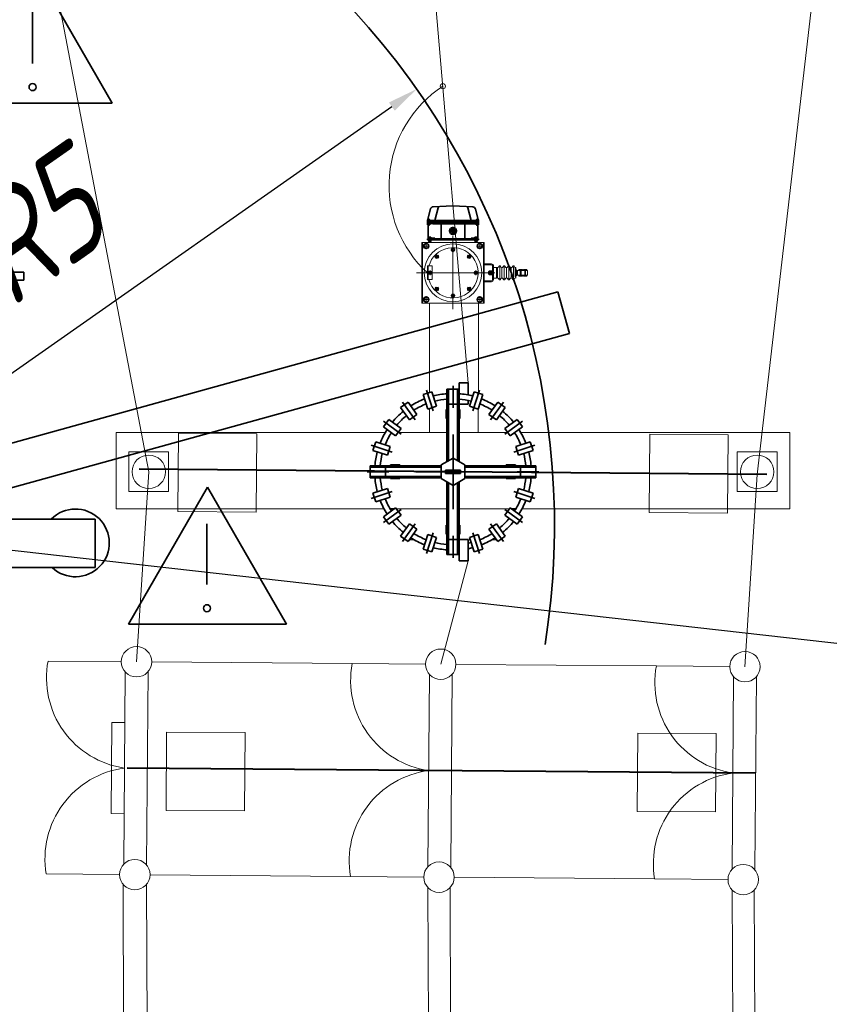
# Model space of a CAD drawing. Header units: millimetres. Extents: x 0 to 420, y 0 to 297.
# Tile 7 of 12: x 104 to 131, y 198 to 230. Entities that reach past the tile are written whole.
import ezdxf

# ---------------------------------------------------------------- set-up
doc = ezdxf.new("R2010")
doc.units = ezdxf.units.MM
for name, pattern in [('K5LT32772', [0]), ('K5LT32774', [0]), ('K5LT_BASIC', [0]), ('K5LT_THIN', [0])]:
    doc.linetypes.add(name, pattern=pattern)
doc.layers.add('ошиновка', color=2, linetype='Continuous', true_color=0xffff00)
doc.layers.add('Топосъемка', color=7, linetype='Continuous', true_color=0x7f7f7f)
doc.styles.add('KDIMTEXTSTYLE', font='GOST_AU.SHX', dxfattribs={"width": 0.96, "oblique": 15, "height": 5})
doc.dimstyles.new('KDIMSTYLE (0.01)', dxfattribs={"dimtxt": 5, "dimasz": 1, "dimexe": 2, "dimexo": 0, "dimgap": 1, "dimtad": 1, "dimlfac": 200, "dimtxsty": 'KDIMTEXTSTYLE', "dimsah": 1, "dimcen": 0, "dimdle": 1, "dimadec": 0, "dimazin": 0, "dimtfac": 0.667, "dimtmove": 0, "dimatfit": 3, "dimfxl": 0, "dimtvp": 1, "dimtolj": 1, "dimtzin": 0, "dimarcsym": 0})

# ---------------------------------------------------------------- blocks, each defined once
blk = doc.blocks.new('KDIMARROW_01')
blk.add_hatch(color=0).paths.add_polyline_path([(-5, -0.658), (0, 0), (-5, 0.658), (-4.5, 0)])
at = {"color": 0, "linetype": 'K5LT_THIN', "lineweight": 9}
for p, q in [((-4.5, 0), (-5, 0.658)), ((-5, 0.658), (0, 0)), ((0, 0), (-5, -0.658)), ((-5, -0.658), (-4.5, 0)), ((0, 0), (-1, 0))]:
    blk.add_line(p, q, dxfattribs=at)
blk = doc.blocks.new('U12')
at = {"color": 3, "linetype": 'K5LT_BASIC', "lineweight": 35, "true_color": 0x00ff00}
for p, q in [((96.306, 214.058), (121.61, 221.058)), ((121.61, 221.058), (121.989, 219.688)), ((121.989, 219.688), (96.685, 212.688)), ((96.685, 212.688), (96.306, 214.058))]:
    blk.add_line(p, q, dxfattribs=at)
blk = doc.blocks.new('U62')
at = {"color": 4, "linetype": 'K5LT_THIN', "lineweight": 9, "true_color": 0x00ffff}
for p, q in [((107.256, 208.9), (104.846, 208.919)), ((107.386, 208.56), (107.335, 202.238)), ((108.084, 202.215), (108.136, 208.57)), ((106.923, 203.903), (106.948, 206.902)), ((106.948, 206.902), (107.373, 206.899)), ((107.348, 203.899), (106.923, 203.903)), ((107.199, 201.9), (104.789, 201.919))]:
    blk.add_line(p, q, dxfattribs=at)
for centre, radius, start, end in [((107.756, 208.895), 0.5, 0, 180), ((107.795, 208.367), 3, 169.4008, 261.6786), ((107.756, 208.895), 0.5, 180, 0), ((107.746, 202.424), 3, 97.3886, 189.6848), ((107.699, 201.896), 0.5, 0, 180), ((107.699, 201.896), 0.5, 180, 0)]:
    blk.add_arc(centre, radius, start, end, dxfattribs=at)
blk = doc.blocks.new('U63')
at = {"color": 4, "linetype": 'K5LT_THIN', "lineweight": 9, "true_color": 0x00ffff}
for p, q in [((117.256, 208.818), (114.845, 208.838)), ((117.386, 208.478), (117.334, 202.156)), ((118.084, 202.133), (118.136, 208.489)), ((117.199, 201.818), (114.789, 201.838))]:
    blk.add_line(p, q, dxfattribs=at)
for centre, radius, start, end in [((117.756, 208.814), 0.5, 0, 180), ((117.794, 208.286), 3, 169.4008, 261.6786), ((117.756, 208.814), 0.5, 180, 0), ((117.746, 202.343), 3, 97.3886, 189.6848), ((117.699, 201.814), 0.5, 0, 180), ((117.699, 201.814), 0.5, 180, 0)]:
    blk.add_arc(centre, radius, start, end, dxfattribs=at)
blk = doc.blocks.new('U64')
at = {"color": 4, "linetype": 'K5LT_THIN', "lineweight": 9, "true_color": 0x00ffff}
for p, q in [((127.256, 208.737), (124.845, 208.756)), ((127.385, 208.397), (127.334, 202.075)), ((128.084, 202.052), (128.136, 208.407)), ((127.199, 201.737), (124.788, 201.757))]:
    blk.add_line(p, q, dxfattribs=at)
for centre, radius, start, end in [((127.756, 208.733), 0.5, 0, 180), ((127.794, 208.205), 3, 169.4008, 261.6786), ((127.756, 208.733), 0.5, 180, 0), ((127.745, 202.261), 3, 97.3886, 189.6848), ((127.699, 201.733), 0.5, 0, 180), ((127.699, 201.733), 0.5, 180, 0)]:
    blk.add_arc(centre, radius, start, end, dxfattribs=at)
blk = doc.blocks.new('U71')
at = {"color": 3, "linetype": 'K5LT_BASIC', "lineweight": 35, "true_color": 0x00ff00}
for p, q in [((118.159, 217.246), (118.159, 217.964)), ((118.659, 218.065), (118.359, 218.065)), ((118.359, 218.065), (118.359, 217.36)), ((118.659, 217.666), (118.659, 218.065)), ((117.175, 217.68), (117.461, 217.773)), ((117.175, 217.68), (117.33, 217.205)), ((117.507, 217.143), (117.286, 217.826)), ((117.461, 217.773), (117.615, 217.297)), ((117.959, 215.474), (117.959, 217.86)), ((117.959, 217.86), (118.009, 217.86)), ((118.009, 217.86), (118.009, 217.36)), ((118.009, 217.86), (118.309, 217.86)), ((118.009, 217.86), (118.009, 215.503)), ((118.309, 217.86), (118.309, 217.36)), ((118.309, 215.503), (118.309, 217.86)), ((118.309, 217.86), (118.359, 217.86)), ((118.359, 217.86), (118.359, 215.474)), ((118.856, 217.773), (118.702, 217.297)), ((118.81, 217.143), (119.031, 217.826)), ((118.856, 217.773), (119.142, 217.68)), ((119.142, 217.68), (118.987, 217.205)), ((116.438, 217.252), (116.681, 217.428)), ((116.438, 217.252), (116.732, 216.847)), ((116.92, 216.844), (116.498, 217.425)), ((116.681, 217.428), (116.975, 217.024)), ((117.33, 217.205), (117.615, 217.297)), ((118.009, 217.36), (118.309, 217.36)), ((118.359, 217.36), (118.659, 217.36)), ((118.659, 217.36), (118.659, 217.487)), ((118.702, 217.297), (118.987, 217.205)), ((119.636, 217.428), (119.342, 217.024)), ((119.397, 216.844), (119.819, 217.425)), ((119.879, 217.252), (119.585, 216.847)), ((119.636, 217.428), (119.879, 217.252)), ((116.732, 216.847), (116.975, 217.024)), ((117.934, 216.89), (117.934, 217.19)), ((117.934, 217.19), (117.959, 217.19)), ((118.359, 217.19), (118.384, 217.19)), ((118.384, 217.19), (118.384, 216.89)), ((119.342, 217.024), (119.585, 216.847)), ((115.87, 216.617), (116.046, 216.86)), ((115.87, 216.617), (116.274, 216.323)), ((116.454, 216.378), (115.873, 216.8)), ((116.046, 216.86), (116.451, 216.566)), ((117.959, 216.89), (117.934, 216.89)), ((118.384, 216.89), (118.359, 216.89)), ((119.863, 216.378), (120.444, 216.8)), ((120.271, 216.86), (119.866, 216.566)), ((120.447, 216.617), (120.043, 216.323)), ((120.271, 216.86), (120.447, 216.617)), ((116.274, 216.323), (116.451, 216.566)), ((118.159, 216.365), (118.159, 213.915)), ((119.866, 216.566), (120.043, 216.323)), ((116.155, 215.791), (115.472, 216.013)), ((115.525, 215.838), (115.618, 216.123)), ((115.618, 216.123), (116.094, 215.968)), ((116.001, 215.683), (116.094, 215.968)), ((120.162, 215.791), (120.845, 216.013)), ((120.699, 216.123), (120.223, 215.968)), ((120.223, 215.968), (120.316, 215.683)), ((120.699, 216.123), (120.792, 215.838)), ((115.525, 215.838), (116.001, 215.683)), ((120.792, 215.838), (120.316, 215.683)), ((115.439, 215.29), (115.439, 215.34)), ((115.439, 215.34), (117.769, 215.34)), ((115.439, 215.29), (115.939, 215.29)), ((115.439, 214.99), (115.439, 215.29)), ((117.769, 215.29), (115.439, 215.29)), ((115.939, 214.99), (115.939, 215.29)), ((116.109, 215.34), (116.109, 215.365)), ((116.109, 215.365), (116.409, 215.365)), ((116.409, 215.365), (116.409, 215.34)), ((117.769, 215.365), (118.159, 215.59)), ((117.769, 214.915), (117.769, 215.365)), ((118.159, 215.59), (118.548, 215.365)), ((118.548, 215.365), (118.548, 214.915)), ((118.548, 215.34), (120.879, 215.34)), ((120.879, 215.29), (118.548, 215.29)), ((120.209, 215.365), (119.909, 215.365)), ((119.909, 215.365), (119.909, 215.34)), ((120.209, 215.34), (120.209, 215.365)), ((120.379, 214.99), (120.379, 215.29)), ((120.379, 215.29), (120.879, 215.29)), ((120.879, 215.34), (120.879, 215.29)), ((120.879, 215.29), (120.879, 214.99)), ((116.052, 215.14), (115.334, 215.14)), ((115.439, 214.99), (115.939, 214.99)), ((115.439, 214.94), (115.439, 214.99)), ((115.439, 214.99), (117.769, 214.99)), ((116.934, 215.14), (119.384, 215.14)), ((117.909, 215.09), (117.909, 215.19)), ((117.909, 215.19), (118.409, 215.19)), ((118.409, 215.09), (117.909, 215.09)), ((118.409, 215.19), (118.409, 215.09)), ((118.548, 214.99), (120.879, 214.99)), ((120.265, 215.14), (120.983, 215.14)), ((120.554, 214.99), (120.379, 214.99)), ((120.879, 214.99), (120.729, 214.99)), ((120.879, 214.99), (120.879, 214.94)), ((117.769, 214.94), (115.439, 214.94)), ((116.109, 214.915), (116.109, 214.94)), ((116.409, 214.915), (116.109, 214.915)), ((116.409, 214.94), (116.409, 214.915)), ((118.159, 214.69), (117.769, 214.915)), ((117.959, 212.42), (117.959, 214.805)), ((118.009, 214.776), (118.009, 212.42)), ((118.548, 214.915), (118.159, 214.69)), ((118.309, 212.42), (118.309, 214.776)), ((118.359, 214.805), (118.359, 212.42)), ((120.879, 214.94), (118.548, 214.94)), ((119.909, 214.94), (119.909, 214.915)), ((119.909, 214.915), (120.209, 214.915)), ((120.209, 214.915), (120.209, 214.94)), ((116.155, 214.489), (115.472, 214.267)), ((115.525, 214.442), (116.001, 214.596)), ((115.525, 214.442), (115.618, 214.156)), ((115.618, 214.156), (116.094, 214.311)), ((116.001, 214.596), (116.094, 214.311)), ((120.162, 214.489), (120.845, 214.267)), ((120.223, 214.311), (120.316, 214.596)), ((120.699, 214.156), (120.223, 214.311)), ((120.792, 214.442), (120.316, 214.596)), ((120.699, 214.156), (120.792, 214.442)), ((115.87, 213.662), (116.274, 213.956)), ((115.87, 213.662), (116.046, 213.42)), ((116.454, 213.901), (115.873, 213.479)), ((116.046, 213.42), (116.451, 213.713)), ((116.087, 213.928), (116.235, 213.928)), ((116.274, 213.956), (116.451, 213.713)), ((119.863, 213.901), (120.444, 213.479)), ((119.866, 213.713), (120.043, 213.956)), ((120.271, 213.42), (119.866, 213.713)), ((120.447, 213.662), (120.043, 213.956)), ((120.082, 213.928), (120.23, 213.928)), ((120.271, 213.42), (120.447, 213.662)), ((116.438, 213.027), (116.732, 213.432)), ((116.92, 213.435), (116.498, 212.854)), ((116.732, 213.432), (116.975, 213.255)), ((117.934, 213.09), (117.934, 213.39)), ((117.934, 213.39), (117.959, 213.39)), ((118.359, 213.39), (118.384, 213.39)), ((118.384, 213.39), (118.384, 213.09)), ((119.342, 213.255), (119.585, 213.432)), ((119.397, 213.435), (119.819, 212.854)), ((119.879, 213.027), (119.585, 213.432)), ((116.438, 213.027), (116.681, 212.851)), ((116.681, 212.851), (116.975, 213.255)), ((117.175, 212.599), (117.33, 213.075)), ((117.507, 213.136), (117.286, 212.453)), ((117.33, 213.075), (117.615, 212.982)), ((117.959, 213.09), (117.934, 213.09)), ((118.159, 213.033), (118.159, 212.315)), ((118.384, 213.09), (118.359, 213.09)), ((118.702, 212.982), (118.987, 213.075)), ((118.81, 213.136), (119.031, 212.453)), ((119.142, 212.599), (118.987, 213.075)), ((119.636, 212.851), (119.342, 213.255)), ((119.636, 212.851), (119.879, 213.027)), ((117.461, 212.506), (117.615, 212.982)), ((118.009, 212.42), (118.009, 212.92)), ((118.009, 212.92), (118.309, 212.92)), ((118.309, 212.42), (118.309, 212.92)), ((118.359, 212.215), (118.359, 212.92)), ((118.359, 212.92), (118.659, 212.92)), ((118.659, 212.92), (118.659, 212.215)), ((118.856, 212.506), (118.702, 212.982)), ((117.175, 212.599), (117.461, 212.506)), ((118.009, 212.42), (117.959, 212.42)), ((118.009, 212.42), (118.309, 212.42)), ((118.359, 212.42), (118.309, 212.42)), ((118.856, 212.506), (119.142, 212.599)), ((118.659, 212.215), (118.359, 212.215))]:
    blk.add_line(p, q, dxfattribs=at)
for radius, start, end in [(2.575, 111.3395, 122.6605), (2.575, 94.4546, 104.6605), (2.575, 75.3395, 85.5454), (2.575, 57.3395, 68.6605), (2.4, 111.5833, 122.4167), (2.4, 94.7802, 104.4167), (2.4, 75.5833, 85.2198), (2.4, 57.5833, 68.4167), (2.575, 129.3395, 140.6605), (2.4, 129.5833, 140.4167), (2.4, 39.5833, 50.4167), (2.575, 39.3395, 50.6605), (2.575, 147.3395, 158.6605), (2.4, 147.5833, 158.4167), (2.4, 21.5833, 32.4167), (2.575, 21.3395, 32.6605), (2.575, 165.3395, 175.5454), (2.4, 165.5833, 175.2198), (2.4, 4.7802, 14.4167), (2.575, 4.4546, 14.6605), (2.575, 184.4546, 194.6605), (2.4, 184.7802, 194.4167), (2.4, 345.5833, 355.2198), (2.575, 345.3395, 355.5454), (2.575, 201.3395, 212.6605), (2.4, 201.5833, 212.4167), (2.4, 327.5833, 338.4167), (2.575, 327.3395, 338.6605), (2.575, 219.3395, 230.6605), (2.4, 219.5833, 230.4167), (2.4, 309.5833, 320.4167), (2.575, 309.3395, 320.6605), (2.4, 237.5833, 248.4167), (2.4, 291.5833, 302.4167), (2.575, 237.3395, 248.6605), (2.4, 255.5833, 265.2198), (2.4, 282.0247, 284.4167), (2.575, 291.3395, 302.6605), (2.575, 255.3395, 265.5454), (2.575, 281.1965, 284.6605)]:
    blk.add_arc((118.159, 215.14), radius, start, end, dxfattribs=at)
blk = doc.blocks.new('U75')
at = {"color": 3, "linetype": 'K5LT_BASIC', "lineweight": 35, "true_color": 0x00ff00}
for p, q in [((102.789, 221.7), (104.053, 221.7)), ((104.053, 221.439), (102.789, 221.439)), ((104.053, 221.7), (104.053, 221.439)), ((101.476, 213.587), (106.391, 213.587)), ((106.391, 213.587), (106.391, 211.992)), ((106.391, 211.992), (101.476, 211.992))]:
    blk.add_line(p, q, dxfattribs=at)
blk.add_arc((105.745, 212.803), 1.114, 226.7511, 135.2252, dxfattribs=at)
blk = doc.blocks.new('U80')
at = {"color": 3, "linetype": 'K5LT_BASIC', "lineweight": 35, "true_color": 0x00ff00}
for p, q in [((101.756, 227.259), (104.357, 231.766)), ((106.959, 227.259), (104.357, 231.766)), ((104.338, 230.559), (104.338, 228.564)), ((101.756, 227.259), (106.959, 227.259))]:
    blk.add_line(p, q, dxfattribs=at)
for start, end in [(0, 180), (180, 0)]:
    blk.add_arc((104.338, 227.788), 0.116, start, end, dxfattribs=at)
blk = doc.blocks.new('U81')
at = {"color": 3, "linetype": 'K5LT_BASIC', "lineweight": 35, "true_color": 0x00ff00}
for p, q in [((107.487, 210.126), (110.089, 214.633)), ((112.691, 210.126), (110.089, 214.633)), ((110.07, 213.426), (110.07, 211.431)), ((107.487, 210.126), (112.691, 210.126))]:
    blk.add_line(p, q, dxfattribs=at)
for start, end in [(0, 180), (180, 0)]:
    blk.add_arc((110.07, 210.655), 0.116, start, end, dxfattribs=at)
blk = doc.blocks.new('U160')
at = {"layer": 'Топосъемка', "color": 7, "linetype": 'K5LT32772', "lineweight": 18}
for p, q in [((124.624, 216.376), (124.605, 213.8)), ((127.2, 216.358), (124.624, 216.376)), ((127.182, 213.781), (127.2, 216.358)), ((124.605, 213.8), (127.182, 213.781))]:
    blk.add_line(p, q, dxfattribs=at)
blk = doc.blocks.new('U161')
at = {"layer": 'Топосъемка', "color": 7, "linetype": 'K5LT32772', "lineweight": 18}
for p, q in [((109.135, 216.409), (109.116, 213.833)), ((111.711, 216.391), (109.135, 216.409)), ((111.692, 213.814), (111.711, 216.391)), ((109.116, 213.833), (111.692, 213.814))]:
    blk.add_line(p, q, dxfattribs=at)
blk = doc.blocks.new('U163')
at = {"layer": 'Топосъемка', "color": 7, "linetype": 'K5LT32772', "lineweight": 18}
for p, q in [((124.235, 206.551), (124.217, 203.974)), ((126.812, 206.532), (124.235, 206.551)), ((126.793, 203.956), (126.812, 206.532)), ((124.217, 203.974), (126.793, 203.956))]:
    blk.add_line(p, q, dxfattribs=at)
blk = doc.blocks.new('U164')
at = {"layer": 'Топосъемка', "color": 7, "linetype": 'K5LT32772', "lineweight": 18}
for p, q in [((108.746, 206.584), (108.728, 204.008)), ((111.323, 206.565), (108.746, 206.584)), ((111.304, 203.989), (111.323, 206.565)), ((108.728, 204.008), (111.304, 203.989))]:
    blk.add_line(p, q, dxfattribs=at)

msp = doc.modelspace()

# ---------------------------------------------------------------- linework, layer by layer
at = {"color": 3, "linetype": 'K5LT_BASIC', "lineweight": 35, "true_color": 0x00ff00}
for p, q in [((117.315647, 223.398463), (117.41627, 223.780779)), ((118.158148, 223.883463), (117.507009, 223.855148)), ((117.558147, 223.398463), (117.681602, 223.867529)), ((118.158148, 223.883463), (118.809287, 223.855148)), ((118.758149, 223.398463), (118.634694, 223.867529)), ((119.000649, 223.390463), (118.900026, 223.772779)), ((117.358147, 223.406463), (117.315647, 223.406463)), ((117.315647, 223.406463), (117.315647, 223.398463)), ((117.315647, 223.348463), (117.315647, 223.398463)), ((117.315647, 223.398463), (119.000649, 223.398463)), ((117.315647, 223.398463), (117.358147, 223.398463)), ((117.327272, 223.432963), (117.320619, 223.429123)), ((117.320619, 223.429123), (117.320619, 223.406463)), ((117.320619, 223.406463), (117.358147, 223.406463)), ((117.358147, 223.432963), (117.327272, 223.432963)), ((117.339383, 223.429123), (117.339383, 223.406463)), ((117.358147, 223.447963), (117.358147, 223.231463)), ((117.358147, 223.432963), (117.389022, 223.432963)), ((117.395675, 223.406463), (117.358147, 223.406463)), ((117.358147, 223.406463), (117.400647, 223.406463)), ((117.400647, 223.398463), (117.358147, 223.398463)), ((117.376911, 223.429123), (117.376911, 223.406463)), ((117.389022, 223.432963), (117.395675, 223.429123)), ((117.395675, 223.429123), (117.395675, 223.406463)), ((117.400647, 223.406463), (117.400647, 223.398463)), ((118.958149, 223.406463), (118.915649, 223.406463)), ((118.915649, 223.406463), (118.915649, 223.398463)), ((118.915649, 223.398463), (118.958149, 223.398463)), ((118.927274, 223.432963), (118.920621, 223.429123)), ((118.920621, 223.429123), (118.920621, 223.406463)), ((118.920621, 223.406463), (118.958149, 223.406463)), ((118.958149, 223.432963), (118.927274, 223.432963)), ((118.939385, 223.429123), (118.939385, 223.406463)), ((118.958149, 223.447963), (118.958149, 223.231463)), ((118.958149, 223.432963), (118.989024, 223.432963)), ((118.995677, 223.406463), (118.958149, 223.406463)), ((118.958149, 223.406463), (119.000649, 223.406463)), ((119.000649, 223.398463), (118.958149, 223.398463)), ((118.976913, 223.429123), (118.976913, 223.406463)), ((118.989024, 223.432963), (118.995677, 223.429123)), ((118.995677, 223.429123), (118.995677, 223.406463)), ((119.000649, 223.406463), (119.000649, 223.398463)), ((119.000649, 223.390463), (119.000649, 223.340463)), ((117.315647, 223.298463), (117.315647, 223.348463)), ((117.315647, 223.348463), (119.000649, 223.348463)), ((117.358147, 223.298463), (117.315647, 223.298463)), ((117.315647, 223.298463), (117.315647, 223.290463)), ((117.315647, 223.290463), (117.358147, 223.290463)), ((117.328897, 223.290463), (117.320619, 223.285684)), ((117.320619, 223.285684), (117.320619, 223.261243)), ((117.320619, 223.261243), (117.328897, 223.256463)), ((117.358147, 223.290463), (117.328897, 223.290463)), ((117.328897, 223.256463), (117.358147, 223.256463)), ((117.338147, 223.298713), (117.338147, 223.298463)), ((117.338147, 223.256463), (117.338147, 223.253463)), ((117.338147, 223.253463), (117.345147, 223.246463)), ((117.338147, 223.253463), (117.358147, 223.253463)), ((117.339383, 223.285684), (117.339383, 223.261243)), ((117.341522, 223.298713), (117.341522, 223.298463)), ((117.341522, 223.256463), (117.341522, 223.250088)), ((117.343148, 223.248462), (117.343148, 222.835963)), ((117.345147, 223.246463), (117.358147, 223.246463)), ((117.358147, 223.298463), (117.400647, 223.298463)), ((117.400647, 223.290463), (117.358147, 223.290463)), ((117.358147, 223.290463), (117.387397, 223.290463)), ((117.387397, 223.256463), (117.358147, 223.256463)), ((117.378147, 223.253463), (117.358147, 223.253463)), ((117.371147, 223.246463), (117.358147, 223.246463)), ((117.378147, 223.253463), (117.371147, 223.246463)), ((117.374772, 223.298713), (117.374772, 223.298463)), ((117.374772, 223.256463), (117.374772, 223.250088)), ((117.376911, 223.285684), (117.376911, 223.261243)), ((117.493148, 223.298463), (117.378147, 223.298713)), ((117.378147, 223.298713), (117.378147, 223.298463)), ((117.378147, 223.256463), (117.378147, 223.253463)), ((117.387397, 223.290463), (117.395675, 223.285684)), ((117.395675, 223.261243), (117.387397, 223.256463)), ((117.395675, 223.285684), (117.395675, 223.261243)), ((117.400647, 223.298463), (117.400647, 223.290463)), ((118.823148, 223.348463), (117.493148, 223.348463)), ((118.823148, 223.298463), (117.493148, 223.298463)), ((118.788148, 223.298463), (117.528148, 223.298463)), ((117.768148, 222.798463), (117.768148, 223.298463)), ((118.295648, 223.058464), (118.020648, 223.058464)), ((118.158148, 223.095992), (118.125648, 223.077228)), ((118.125648, 223.0397), (118.125648, 223.077228)), ((118.158148, 222.920964), (118.158148, 223.195964)), ((118.190648, 223.077228), (118.158148, 223.095992)), ((118.190648, 223.0397), (118.190648, 223.077228)), ((118.548148, 222.798463), (118.548148, 223.298463)), ((118.788148, 223.298463), (118.928899, 223.298463)), ((118.958149, 223.298463), (118.915649, 223.298463)), ((118.915649, 223.298463), (118.915649, 223.290463)), ((118.915649, 223.290463), (118.958149, 223.290463)), ((118.928899, 223.290463), (118.920621, 223.285684)), ((118.920621, 223.285684), (118.920621, 223.261243)), ((118.920621, 223.261243), (118.928899, 223.256463)), ((118.958149, 223.290463), (118.928899, 223.290463)), ((118.928899, 223.256463), (118.958149, 223.256463)), ((118.938149, 223.298713), (118.938149, 223.298463)), ((118.938149, 223.256463), (118.938149, 223.253463)), ((118.938149, 223.253463), (118.945149, 223.246463)), ((118.938149, 223.253463), (118.958149, 223.253463)), ((118.939385, 223.285684), (118.939385, 223.261243)), ((118.941524, 223.298713), (118.941524, 223.298463)), ((118.941524, 223.256463), (118.941524, 223.250088)), ((118.945149, 223.246463), (118.958149, 223.246463)), ((118.958149, 223.298463), (119.000649, 223.298463)), ((119.000649, 223.290463), (118.958149, 223.290463)), ((118.958149, 223.290463), (118.987399, 223.290463)), ((118.987399, 223.256463), (118.958149, 223.256463)), ((118.978149, 223.253463), (118.958149, 223.253463)), ((118.971149, 223.246463), (118.958149, 223.246463)), ((118.978149, 223.253463), (118.971149, 223.246463)), ((118.973148, 222.835963), (118.973148, 223.248462)), ((118.974774, 223.298713), (118.974774, 223.298463)), ((118.974774, 223.256463), (118.974774, 223.250088)), ((118.976913, 223.285684), (118.976913, 223.261243)), ((118.978149, 223.298713), (118.978149, 223.298463)), ((118.978149, 223.256463), (118.978149, 223.253463)), ((118.987399, 223.290463), (118.995677, 223.285684)), ((118.995677, 223.261243), (118.987399, 223.256463)), ((118.995677, 223.285684), (118.995677, 223.261243)), ((119.000649, 223.340463), (119.000649, 223.290463)), ((119.000649, 223.298463), (119.000649, 223.290463)), ((118.998148, 222.798463), (117.318148, 222.798463)), ((117.318148, 222.798463), (117.318148, 222.768713)), ((117.318148, 222.768713), (118.998148, 222.768713)), ((117.558147, 222.823463), (117.353147, 222.823463)), ((117.353147, 222.823463), (117.353147, 222.798463)), ((117.353147, 222.798463), (117.558147, 222.798463)), ((117.398148, 222.831463), (117.355648, 222.831463)), ((117.355648, 222.831463), (117.355648, 222.823463)), ((117.355648, 222.823463), (117.398148, 222.823463)), ((117.398148, 222.768463), (117.355648, 222.768463)), ((117.355648, 222.768463), (117.355648, 222.760463)), ((117.355648, 222.760463), (117.398148, 222.760463)), ((117.367273, 222.857963), (117.36062, 222.854123)), ((117.36062, 222.854123), (117.36062, 222.831463)), ((117.36062, 222.831463), (117.398148, 222.831463)), ((117.368898, 222.750463), (117.36062, 222.745684)), ((117.36062, 222.745684), (117.36062, 222.721243)), ((117.36062, 222.721243), (117.368898, 222.716463)), ((117.398148, 222.857963), (117.367273, 222.857963)), ((117.398148, 222.760463), (117.367648, 222.760463)), ((117.367648, 222.760463), (117.367648, 222.750463)), ((117.367648, 222.750463), (117.398148, 222.750463)), ((117.398148, 222.750463), (117.368898, 222.750463)), ((117.378148, 222.768713), (117.378148, 222.768463)), ((117.379384, 222.854123), (117.379384, 222.831463)), ((117.379384, 222.745684), (117.379384, 222.721243)), ((117.381523, 222.768713), (117.381523, 222.768463)), ((117.396243, 222.760463), (117.392604, 222.750463)), ((117.398148, 222.872963), (117.398148, 222.676463)), ((117.398148, 222.765536), (117.398148, 222.866289)), ((117.398148, 222.857963), (117.429023, 222.857963)), ((117.398148, 222.718463), (117.398148, 222.848463)), ((117.435676, 222.831463), (117.398148, 222.831463)), ((117.398148, 222.831463), (117.440648, 222.831463)), ((117.440648, 222.823463), (117.398148, 222.823463)), ((117.398148, 222.768463), (117.440648, 222.768463)), ((117.440648, 222.760463), (117.398148, 222.760463)), ((117.398148, 222.760463), (117.428648, 222.760463)), ((117.428648, 222.750463), (117.398148, 222.750463)), ((117.398148, 222.750463), (117.427398, 222.750463)), ((117.400053, 222.750463), (117.403693, 222.760463)), ((117.414773, 222.768713), (117.414773, 222.768463)), ((117.416912, 222.854123), (117.416912, 222.831463)), ((117.416912, 222.745684), (117.416912, 222.721243)), ((117.418148, 222.768713), (117.418148, 222.768463)), ((117.427398, 222.750463), (117.435676, 222.745684)), ((117.435676, 222.721243), (117.427398, 222.716463)), ((117.428648, 222.760463), (117.428648, 222.750463)), ((117.429023, 222.857963), (117.435676, 222.854123)), ((117.435676, 222.854123), (117.435676, 222.831463)), ((117.435676, 222.745684), (117.435676, 222.721243)), ((117.440648, 222.831463), (117.440648, 222.823463)), ((117.440648, 222.768463), (117.440648, 222.760463)), ((117.558147, 222.798463), (117.558147, 222.823463)), ((117.743147, 222.798463), (118.573149, 222.798463)), ((118.125648, 223.0397), (118.158148, 223.020936)), ((118.158148, 223.020936), (118.190648, 223.0397)), ((118.758149, 222.798463), (118.758149, 222.823463)), ((118.758149, 222.823463), (118.963149, 222.823463)), ((118.963149, 222.798463), (118.758149, 222.798463)), ((118.918148, 222.831463), (118.875648, 222.831463)), ((118.875648, 222.831463), (118.875648, 222.823463)), ((118.875648, 222.823463), (118.918148, 222.823463)), ((118.918148, 222.768463), (118.875648, 222.768463)), ((118.875648, 222.768463), (118.875648, 222.760463)), ((118.875648, 222.760463), (118.918148, 222.760463)), ((118.887273, 222.857963), (118.88062, 222.854123)), ((118.88062, 222.854123), (118.88062, 222.831463)), ((118.88062, 222.831463), (118.918148, 222.831463)), ((118.888898, 222.750463), (118.88062, 222.745684)), ((118.88062, 222.745684), (118.88062, 222.721243)), ((118.88062, 222.721243), (118.888898, 222.716463)), ((118.918148, 222.857963), (118.887273, 222.857963)), ((118.918148, 222.760463), (118.887648, 222.760463)), ((118.887648, 222.760463), (118.887648, 222.750463)), ((118.887648, 222.750463), (118.918148, 222.750463)), ((118.918148, 222.750463), (118.888898, 222.750463)), ((118.898148, 222.768713), (118.898148, 222.768463)), ((118.899384, 222.854123), (118.899384, 222.831463)), ((118.899384, 222.745684), (118.899384, 222.721243)), ((118.901523, 222.768713), (118.901523, 222.768463)), ((118.916243, 222.750463), (118.912604, 222.760463)), ((118.918148, 222.872963), (118.918148, 222.676463)), ((118.918148, 222.857963), (118.949023, 222.857963)), ((118.918148, 222.718463), (118.918148, 222.848463)), ((118.955676, 222.831463), (118.918148, 222.831463)), ((118.918148, 222.831463), (118.960648, 222.831463)), ((118.960648, 222.823463), (118.918148, 222.823463)), ((118.918148, 222.768463), (118.960648, 222.768463)), ((118.960648, 222.760463), (118.918148, 222.760463)), ((118.918148, 222.760463), (118.948648, 222.760463)), ((118.948648, 222.750463), (118.918148, 222.750463)), ((118.918148, 222.750463), (118.947398, 222.750463)), ((118.920053, 222.760463), (118.923693, 222.750463)), ((118.934773, 222.768713), (118.934773, 222.768463)), ((118.936912, 222.854123), (118.936912, 222.831463)), ((118.936912, 222.745684), (118.936912, 222.721243)), ((118.938148, 222.768713), (118.938148, 222.768463)), ((118.947398, 222.750463), (118.955676, 222.745684)), ((118.955676, 222.721243), (118.947398, 222.716463)), ((118.948648, 222.760463), (118.948648, 222.750463)), ((118.949023, 222.857963), (118.955676, 222.854123)), ((118.955676, 222.854123), (118.955676, 222.831463)), ((118.955676, 222.745684), (118.955676, 222.721243)), ((118.960648, 222.831463), (118.960648, 222.823463)), ((118.960648, 222.768463), (118.960648, 222.760463)), ((118.963149, 222.823463), (118.963149, 222.798463)), ((118.998148, 222.768713), (118.998148, 222.798463)), ((117.368898, 222.716463), (117.398148, 222.716463)), ((117.378148, 222.716463), (117.378148, 222.698463)), ((117.378148, 222.698463), (117.385148, 222.691463)), ((117.378148, 222.698463), (117.398148, 222.698463)), ((117.381523, 222.716463), (117.381523, 222.695088)), ((117.385148, 222.691463), (117.398148, 222.691463)), ((117.427398, 222.716463), (117.398148, 222.716463)), ((117.418148, 222.698463), (117.398148, 222.698463)), ((117.411148, 222.691463), (117.398148, 222.691463)), ((117.418148, 222.698463), (117.411148, 222.691463)), ((117.414773, 222.716463), (117.414773, 222.695088)), ((117.418148, 222.716463), (117.418148, 222.698463)), ((118.888898, 222.716463), (118.918148, 222.716463)), ((118.898148, 222.716463), (118.898148, 222.698463)), ((118.898148, 222.698463), (118.905148, 222.691463)), ((118.898148, 222.698463), (118.918148, 222.698463)), ((118.901523, 222.716463), (118.901523, 222.695088)), ((118.905148, 222.691463), (118.918148, 222.691463)), ((118.947398, 222.716463), (118.918148, 222.716463)), ((118.938148, 222.698463), (118.918148, 222.698463)), ((118.931148, 222.691463), (118.918148, 222.691463)), ((118.938148, 222.698463), (118.931148, 222.691463)), ((118.934773, 222.716463), (118.934773, 222.695088)), ((118.938148, 222.716463), (118.938148, 222.698463))]:
    msp.add_line(p, q, dxfattribs=at)
at = {"color": 4, "linetype": 'K5LT_THIN', "lineweight": 9, "true_color": 0x00ffff}
for p, q in [((118.158507, 222.882835), (118.158507, 220.482835)), ((117.158508, 222.682834), (117.138507, 222.682834)), ((117.138507, 222.682834), (117.138507, 220.682834)), ((117.158507, 220.682834), (117.158507, 222.682834)), ((117.158507, 222.682834), (119.158507, 222.682834)), ((117.386007, 222.562835), (117.171007, 222.562835)), ((117.235206, 222.637835), (117.191905, 222.562835)), ((117.191905, 222.562835), (117.235206, 222.487835)), ((117.321809, 222.637835), (117.235206, 222.637835)), ((117.235206, 222.487835), (117.321809, 222.487835)), ((117.278507, 222.670335), (117.278507, 222.455335)), ((117.36511, 222.562835), (117.321809, 222.637835)), ((117.321809, 222.487835), (117.36511, 222.562835)), ((118.083712, 222.432273), (118.233708, 222.433396)), ((118.158321, 222.484794), (118.113516, 222.458477)), ((118.113516, 222.458477), (118.113906, 222.406517)), ((118.113906, 222.406517), (118.159099, 222.380874)), ((118.158148, 222.507832), (118.159271, 222.357836)), ((118.203514, 222.459151), (118.158321, 222.484794)), ((118.159099, 222.380874), (118.203903, 222.407191)), ((118.203903, 222.407191), (118.203514, 222.459151)), ((119.146007, 222.562835), (118.931007, 222.562835)), ((118.995206, 222.637835), (118.951905, 222.562835)), ((118.951905, 222.562835), (118.995206, 222.487835)), ((119.081809, 222.637835), (118.995206, 222.637835)), ((118.995206, 222.487835), (119.081809, 222.487835)), ((119.038507, 222.670335), (119.038507, 222.455335)), ((119.12511, 222.562835), (119.081809, 222.637835)), ((119.081809, 222.487835), (119.12511, 222.562835)), ((119.158507, 222.682834), (119.158507, 220.682834)), ((119.158507, 222.682834), (119.178507, 222.682834)), ((119.178507, 222.682834), (119.178507, 220.682834)), ((117.575273, 222.160289), (117.681368, 222.266327)), ((117.575302, 222.266355), (117.681339, 222.160261)), ((117.591588, 222.25006), (117.578126, 222.199873)), ((117.578126, 222.199873), (117.614858, 222.163121)), ((117.641782, 222.263495), (117.591588, 222.25006)), ((117.614858, 222.163121), (117.665053, 222.176556)), ((117.678515, 222.226743), (117.641782, 222.263495)), ((117.665053, 222.176556), (117.678515, 222.226743)), ((118.635933, 222.160002), (118.742028, 222.26604)), ((118.741999, 222.159974), (118.635962, 222.266068)), ((118.675545, 222.263215), (118.638793, 222.226483)), ((118.638793, 222.226483), (118.652228, 222.176288)), ((118.652228, 222.176288), (118.702415, 222.162826)), ((118.725733, 222.249753), (118.675545, 222.263215)), ((118.702415, 222.162826), (118.739168, 222.199559)), ((118.739168, 222.199559), (118.725733, 222.249753)), ((117.318445, 221.458062), (117.318567, 221.908062)), ((117.318567, 221.908062), (117.478567, 221.908018)), ((117.343445, 221.458055), (117.343567, 221.908055)), ((117.408527, 221.758037), (117.408486, 221.608037)), ((117.478567, 221.908018), (117.478445, 221.458018)), ((118.908486, 221.607631), (118.908527, 221.757631)), ((119.178507, 221.977835), (119.426012, 221.977835)), ((119.178507, 221.947835), (119.426012, 221.947835)), ((119.352758, 221.752117), (119.344512, 221.737835)), ((119.410267, 221.752117), (119.352758, 221.752117)), ((119.418512, 221.737835), (119.410267, 221.752117)), ((119.441012, 221.746085), (119.418512, 221.746085)), ((119.418512, 221.746085), (119.418512, 221.682835)), ((119.456012, 221.757835), (119.441012, 221.757835)), ((119.441012, 221.757835), (119.441012, 221.682835)), ((119.441012, 221.682835), (119.441012, 221.746085)), ((119.456012, 221.447835), (119.456012, 221.917835)), ((119.456012, 221.917835), (119.486012, 221.917835)), ((119.456012, 221.682835), (119.456012, 221.757835)), ((119.486012, 221.917835), (119.486012, 221.447835)), ((119.586012, 221.862835), (119.486012, 221.862835)), ((119.486012, 221.862835), (119.486012, 221.502835)), ((119.586012, 221.502835), (119.586012, 221.862835)), ((119.586012, 221.852835), (119.619028, 221.852835)), ((119.586012, 221.512835), (119.586012, 221.852835)), ((119.619028, 221.852835), (119.619028, 221.512835)), ((119.673476, 221.901821), (119.652307, 221.870456)), ((119.694224, 221.877835), (119.694224, 221.487835)), ((119.694224, 221.877835), (119.694224, 221.487835)), ((119.715074, 221.901779), (119.736079, 221.870523)), ((119.769224, 221.832835), (119.769224, 221.532835)), ((119.769224, 221.832835), (119.769224, 221.532835)), ((119.823483, 221.901779), (119.802478, 221.870523)), ((119.844224, 221.877835), (119.844224, 221.487835)), ((119.844224, 221.877835), (119.844224, 221.487835)), ((119.864955, 221.901821), (119.886124, 221.870456)), ((119.919224, 221.832835), (119.919224, 221.532835)), ((119.919224, 221.832835), (119.919224, 221.532835)), ((119.973603, 221.901821), (119.952433, 221.870456)), ((119.994224, 221.877835), (119.994224, 221.487835)), ((119.994224, 221.877835), (119.994224, 221.487835)), ((120.015074, 221.901779), (120.036079, 221.870523)), ((120.069224, 221.832835), (120.069224, 221.532835)), ((120.069224, 221.832835), (120.069224, 221.532835)), ((120.123483, 221.901779), (120.102478, 221.870523)), ((120.144224, 221.877835), (120.144224, 221.487835)), ((120.144224, 221.877835), (120.144224, 221.487835)), ((120.165059, 221.901779), (120.186064, 221.870523)), ((120.204701, 221.843766), (120.204701, 221.543766)), ((120.226012, 221.852835), (120.219139, 221.852835)), ((120.226012, 221.852835), (120.226012, 221.512129)), ((120.246012, 221.782482), (120.226012, 221.782482)), ((120.226012, 221.782482), (120.226012, 221.582482)), ((120.246012, 221.582482), (120.246012, 221.782482)), ((120.603347, 221.757835), (120.246012, 221.757835)), ((120.246012, 221.757835), (120.246012, 221.607835)), ((120.276012, 221.607835), (120.276012, 221.757835)), ((120.32601, 221.792835), (120.32601, 221.777835)), ((120.44101, 221.792835), (120.32601, 221.792835)), ((120.32601, 221.757835), (120.32601, 221.777835)), ((120.32601, 221.777835), (120.44101, 221.777835)), ((120.44101, 221.757835), (120.32601, 221.757835)), ((120.39601, 221.757835), (120.37101, 221.757835)), ((120.37101, 221.757835), (120.37101, 221.607835)), ((120.39601, 221.607835), (120.39601, 221.757835)), ((120.44101, 221.792835), (120.44101, 221.777835)), ((120.44101, 221.777835), (120.44101, 221.757835)), ((120.47601, 221.792835), (120.47601, 221.777835)), ((120.59101, 221.792835), (120.47601, 221.792835)), ((120.47601, 221.757835), (120.47601, 221.777835)), ((120.47601, 221.777835), (120.59101, 221.777835)), ((120.59101, 221.757835), (120.47601, 221.757835)), ((120.54601, 221.757835), (120.52101, 221.757835)), ((120.52101, 221.757835), (120.52101, 221.607835)), ((120.54601, 221.607835), (120.54601, 221.757835)), ((120.59101, 221.792835), (120.59101, 221.777835)), ((120.59101, 221.777835), (120.59101, 221.757835)), ((120.603347, 221.607835), (120.603347, 221.757835)), ((119.358507, 221.682835), (116.958507, 221.682835)), ((117.478445, 221.458018), (117.318445, 221.458062)), ((117.483507, 221.683017), (117.333507, 221.683058)), ((117.382538, 221.728044), (117.356545, 221.683051)), ((117.356545, 221.683051), (117.382514, 221.638044)), ((117.382514, 221.638044), (117.434475, 221.63803)), ((117.4345, 221.72803), (117.382538, 221.728044)), ((117.434475, 221.63803), (117.460468, 221.683023)), ((117.460468, 221.683023), (117.4345, 221.72803)), ((118.833507, 221.682652), (118.983507, 221.682611)), ((118.882538, 221.727638), (118.856545, 221.682645)), ((118.856545, 221.682645), (118.882514, 221.637638)), ((118.882514, 221.637638), (118.934475, 221.637624)), ((118.9345, 221.727624), (118.882538, 221.727638)), ((118.934475, 221.637624), (118.960468, 221.682617)), ((118.960468, 221.682617), (118.9345, 221.727624)), ((119.471012, 221.682835), (119.311012, 221.682835)), ((119.336012, 221.722835), (119.326012, 221.712835)), ((119.326012, 221.712835), (119.326012, 221.682835)), ((119.326012, 221.652835), (119.326012, 221.682835)), ((119.336012, 221.642835), (119.326012, 221.652835)), ((119.344512, 221.717435), (119.330612, 221.717435)), ((119.344512, 221.648235), (119.330612, 221.648235)), ((119.336012, 221.722835), (119.336012, 221.682835)), ((119.344512, 221.722835), (119.336012, 221.722835)), ((119.336012, 221.642835), (119.336012, 221.682835)), ((119.344512, 221.642835), (119.336012, 221.642835)), ((119.344512, 221.737835), (119.344512, 221.682835)), ((119.344512, 221.627835), (119.344512, 221.682835)), ((119.352758, 221.613553), (119.344512, 221.627835)), ((119.410267, 221.717476), (119.352758, 221.717476)), ((119.410267, 221.648194), (119.352758, 221.648194)), ((119.410267, 221.613553), (119.352758, 221.613553)), ((119.406013, 221.682833), (119.536013, 221.682833)), ((119.418512, 221.627835), (119.410267, 221.613553)), ((119.418512, 221.682835), (119.418512, 221.737835)), ((119.418512, 221.68712), (119.441012, 221.69531)), ((119.418512, 221.619585), (119.418512, 221.682835)), ((119.418512, 221.682835), (119.418512, 221.627835)), ((119.441012, 221.678549), (119.418512, 221.670359)), ((119.441012, 221.619585), (119.418512, 221.619585)), ((119.441012, 221.607835), (119.441012, 221.682835)), ((119.441012, 221.682835), (119.441012, 221.619585)), ((119.456012, 221.607835), (119.441012, 221.607835)), ((119.456262, 221.722835), (119.456012, 221.722835)), ((119.456262, 221.717435), (119.456012, 221.717435)), ((119.456012, 221.682835), (119.456012, 221.607835)), ((119.456262, 221.648235), (119.456012, 221.648235)), ((119.456262, 221.642835), (119.456012, 221.642835)), ((119.486012, 221.447835), (119.456012, 221.447835)), ((119.486012, 221.502835), (119.586012, 221.502835)), ((119.619028, 221.512835), (119.586012, 221.512835)), ((119.673476, 221.463848), (119.652307, 221.495213)), ((119.715074, 221.46389), (119.736079, 221.495146)), ((119.823483, 221.46389), (119.802478, 221.495146)), ((119.864955, 221.463848), (119.886124, 221.495213)), ((119.973603, 221.463848), (119.952433, 221.495213)), ((120.015074, 221.46389), (120.036079, 221.495146)), ((120.123483, 221.46389), (120.102478, 221.495146)), ((120.165059, 221.46389), (120.186064, 221.495146)), ((120.226012, 221.512835), (120.219139, 221.512835)), ((120.226012, 221.582482), (120.246012, 221.582482)), ((120.246012, 221.607835), (120.603347, 221.607835)), ((120.44101, 221.607835), (120.32601, 221.607835)), ((120.32601, 221.607835), (120.32601, 221.587835)), ((120.32601, 221.572835), (120.32601, 221.587835)), ((120.32601, 221.587835), (120.44101, 221.587835)), ((120.44101, 221.572835), (120.32601, 221.572835)), ((120.37101, 221.607835), (120.39601, 221.607835)), ((120.44101, 221.587835), (120.44101, 221.607835)), ((120.44101, 221.572835), (120.44101, 221.587835)), ((120.59101, 221.607835), (120.47601, 221.607835)), ((120.47601, 221.607835), (120.47601, 221.587835)), ((120.47601, 221.572835), (120.47601, 221.587835)), ((120.47601, 221.587835), (120.59101, 221.587835)), ((120.59101, 221.572835), (120.47601, 221.572835)), ((120.52101, 221.607835), (120.54601, 221.607835)), ((120.59101, 221.587835), (120.59101, 221.607835)), ((120.59101, 221.572835), (120.59101, 221.587835)), ((117.68108, 221.205667), (117.574986, 221.099629)), ((117.575014, 221.205695), (117.681052, 221.099601)), ((117.614598, 221.202842), (117.577846, 221.16611)), ((117.577846, 221.16611), (117.591281, 221.115915)), ((117.591281, 221.115915), (117.641468, 221.102453)), ((117.664785, 221.18938), (117.614598, 221.202842)), ((117.641468, 221.102453), (117.67822, 221.139186)), ((117.67822, 221.139186), (117.664785, 221.18938)), ((118.635646, 221.099342), (118.741741, 221.205379)), ((118.635675, 221.205408), (118.741712, 221.099313)), ((118.651961, 221.189113), (118.638499, 221.138926)), ((118.638499, 221.138926), (118.675231, 221.102173)), ((118.702155, 221.202548), (118.651961, 221.189113)), ((118.675231, 221.102173), (118.725426, 221.115608)), ((118.738888, 221.165796), (118.702155, 221.202548)), ((118.725426, 221.115608), (118.738888, 221.165796)), ((119.178507, 221.417835), (119.426012, 221.417835)), ((119.426012, 221.387835), (119.178507, 221.387835)), ((117.386007, 220.802835), (117.171007, 220.802835)), ((117.235206, 220.877835), (117.191905, 220.802835)), ((117.191905, 220.802835), (117.235206, 220.727835)), ((117.321809, 220.877835), (117.235206, 220.877835)), ((117.278507, 220.910335), (117.278507, 220.695335)), ((117.36511, 220.802835), (117.321809, 220.877835)), ((117.321809, 220.727835), (117.36511, 220.802835)), ((118.083304, 220.932855), (118.233304, 220.932814)), ((118.113311, 220.958827), (118.113297, 220.906866)), ((118.113297, 220.906866), (118.15829, 220.880873)), ((118.158318, 220.984796), (118.113311, 220.958827)), ((118.158324, 221.007834), (118.158283, 220.857834)), ((118.15829, 220.880873), (118.203297, 220.906841)), ((118.203311, 220.958803), (118.158318, 220.984796)), ((118.203297, 220.906841), (118.203311, 220.958803)), ((119.146007, 220.802835), (118.931007, 220.802835)), ((118.995206, 220.877835), (118.951905, 220.802835)), ((118.951905, 220.802835), (118.995206, 220.727835)), ((119.081809, 220.877835), (118.995206, 220.877835)), ((119.038507, 220.910335), (119.038507, 220.695335)), ((119.12511, 220.802835), (119.081809, 220.877835)), ((119.081809, 220.727835), (119.12511, 220.802835)), ((119.158507, 220.682834), (117.138507, 220.682834)), ((117.335101, 220.682834), (117.166125, 220.682834)), ((117.166125, 220.682834), (117.173506, 220.682834)), ((117.235206, 220.727835), (117.321809, 220.727835)), ((117.386007, 220.682834), (117.386007, 217.748621)), ((117.566822, 220.682834), (117.422177, 220.682834)), ((118.995206, 220.727835), (119.081809, 220.727835)), ((119.000649, 220.682834), (119.000649, 217.726518)), ((119.178507, 220.682834), (119.143509, 220.682834)), ((117.386007, 217.204637), (117.386007, 216.426218)), ((118.987183, 217.204637), (118.987183, 216.428902)), ((107.084665, 213.927536), (107.084665, 216.428902)), ((115.929507, 216.428902), (107.084665, 216.428902)), ((117.958507, 216.428902), (116.351136, 216.428902)), ((119.965877, 216.428902), (118.358507, 216.428902)), ((129.232353, 216.428902), (120.387507, 216.428902)), ((129.232353, 213.927536), (129.232353, 216.428902)), ((107.505919, 215.796779), (108.812019, 215.796779)), ((107.505919, 214.490679), (107.505919, 215.796779)), ((108.812019, 215.796779), (108.812019, 215.284203)), ((127.504999, 214.490679), (127.504999, 215.796779)), ((127.504999, 215.796779), (128.811099, 215.796779)), ((128.811099, 215.796779), (128.811099, 215.284203)), ((108.812019, 215.284203), (108.812019, 214.490679)), ((128.811099, 215.284203), (128.811099, 214.490679)), ((108.812019, 214.490679), (107.505919, 214.490679)), ((128.811099, 214.490679), (127.504999, 214.490679)), ((107.084665, 213.927536), (115.886631, 213.927536)), ((116.295084, 213.927536), (117.958507, 213.927536)), ((118.358507, 213.927536), (120.02193, 213.927536)), ((120.430382, 213.927536), (129.232353, 213.927536)), ((116.717664, 212.901299), (116.885543, 212.901299)), ((118.658507, 212.901299), (118.72807, 212.901299)), ((119.431471, 212.901299), (119.599349, 212.901299)), ((114.845377, 208.837752), (108.256377, 208.89139)), ((124.845046, 208.756348), (118.255264, 208.809993)), ((114.788565, 201.837982), (108.199395, 201.891622)), ((124.788233, 201.756579), (118.199064, 201.810219))]:
    msp.add_line(p, q, dxfattribs=at)
at = {"color": 3, "linetype": 'K5LT_BASIC', "lineweight": 35, "true_color": 0x00ff00}
for radius in [0.1125, 0.07, 0.055, 0.037528]:
    msp.add_circle((118.158148, 223.058464), radius, dxfattribs=at)
at = {"color": 4, "linetype": 'K5LT_THIN', "lineweight": 9, "true_color": 0x00ffff}
for centre, radius in [((117.278507, 222.562835), 0.0925), ((117.278507, 222.562835), 0.07125), ((118.158507, 221.682834), 0.95), ((118.15871, 222.432834), 0.06), ((118.15871, 222.432834), 0.04275), ((119.038507, 222.562835), 0.0925), ((119.038507, 222.562835), 0.07125), ((117.62832, 222.213308), 0.06), ((117.62832, 222.213308), 0.04275), ((118.68898, 222.213021), 0.06), ((118.68898, 222.213021), 0.04275), ((117.408507, 221.683037), 0.06), ((117.408507, 221.683037), 0.04275), ((118.908507, 221.682631), 0.06), ((118.908507, 221.682631), 0.04275), ((117.628033, 221.152648), 0.06), ((117.628033, 221.152648), 0.04275), ((118.688693, 221.152361), 0.06), ((118.688693, 221.152361), 0.04275), ((117.278507, 220.802835), 0.0925), ((117.278507, 220.802835), 0.07125), ((118.158304, 220.932834), 0.06), ((118.158304, 220.932834), 0.04275), ((119.038507, 220.802835), 0.0925), ((119.038507, 220.802835), 0.07125), ((108.158969, 215.139644), 0.55), ((128.158049, 215.139644), 0.55)]:
    msp.add_circle(centre, radius, dxfattribs=at)
at = {"color": 3, "linetype": 'K5LT_BASIC', "lineweight": 35, "true_color": 0x00ff00}
for centre, radius, start, end in [((96.495412, 213.373229), 25, 350.9988272, 44.3145325), ((117.512977, 223.755327), 0.1, 93.4211878, 165.2545047), ((118.803319, 223.747327), 0.1, 14.7454953, 86.5788122), ((117.33035, 223.419519), 0.013184, 46.7538918, 119.063313), ((117.358147, 223.38521), 0.047753, 90, 113.1373196), ((117.358147, 223.38521), 0.047753, 66.8626804, 90), ((117.385944, 223.419519), 0.013184, 60.936687, 133.2461082), ((118.930352, 223.419519), 0.013184, 46.7538918, 119.063313), ((118.958149, 223.38521), 0.047753, 90, 113.1373196), ((118.958149, 223.38521), 0.047753, 66.8626804, 90), ((118.985946, 223.419519), 0.013184, 60.936687, 133.2461082), ((117.330944, 223.279982), 0.010186, 34.0474712, 127.3933511), ((117.330944, 223.266945), 0.010186, 232.6066493, 325.9525261), ((117.358147, 223.251239), 0.039225, 90, 118.5788854), ((117.358147, 223.295688), 0.039225, 241.4211148, 270), ((117.358147, 223.251239), 0.039225, 61.4211146, 90), ((117.358147, 223.295688), 0.039225, 270, 298.5788852), ((117.38535, 223.279982), 0.010186, 52.6066489, 145.9525288), ((117.38535, 223.266945), 0.010186, 214.0474739, 307.3933507), ((118.930946, 223.279982), 0.010186, 34.0474712, 127.3933511), ((118.930946, 223.266945), 0.010186, 232.6066493, 325.9525261), ((118.958149, 223.251239), 0.039225, 90, 118.5788854), ((118.958149, 223.295688), 0.039225, 241.4211148, 270), ((118.958149, 223.251239), 0.039225, 61.4211146, 90), ((118.958149, 223.295688), 0.039225, 270, 298.5788852), ((118.985353, 223.279982), 0.010186, 52.6066489, 145.9525288), ((118.985353, 223.266945), 0.010186, 214.0474739, 307.3933507), ((117.355648, 222.835963), 0.0125, 180, 270), ((117.370351, 222.844519), 0.013184, 46.7538918, 119.063313), ((117.370945, 222.739982), 0.010186, 34.0474712, 127.3933511), ((117.370945, 222.726945), 0.010186, 232.6066493, 325.9525261), ((117.398148, 222.81021), 0.047753, 90, 113.1373196), ((117.398148, 222.711239), 0.039225, 90, 118.5788854), ((117.398148, 222.755688), 0.039225, 241.4211148, 270), ((117.398148, 222.81021), 0.047753, 66.8626804, 90), ((117.398148, 222.711239), 0.039225, 61.4211146, 90), ((117.398148, 222.755688), 0.039225, 270, 298.5788852), ((117.425945, 222.844519), 0.013184, 60.936687, 133.2461082), ((117.425351, 222.739982), 0.010186, 52.6066489, 145.9525288), ((117.425351, 222.726945), 0.010186, 214.0474739, 307.3933507), ((118.890351, 222.844519), 0.013184, 46.7538918, 119.063313), ((118.890945, 222.739982), 0.010186, 34.0474712, 127.3933511), ((118.890945, 222.726945), 0.010186, 232.6066493, 325.9525261), ((118.918148, 222.81021), 0.047753, 90, 113.1373196), ((118.918148, 222.711239), 0.039225, 90, 118.5788854), ((118.918148, 222.755688), 0.039225, 241.4211148, 270), ((118.918148, 222.81021), 0.047753, 66.8626804, 90), ((118.918148, 222.711239), 0.039225, 61.4211146, 90), ((118.918148, 222.755688), 0.039225, 270, 298.5788852), ((118.945945, 222.844519), 0.013184, 60.936687, 133.2461082), ((118.945351, 222.739982), 0.010186, 52.6066489, 145.9525288), ((118.945351, 222.726945), 0.010186, 214.0474739, 307.3933507), ((118.960648, 222.835963), 0.0125, 270, 0)]:
    msp.add_arc(centre, radius, start, end, dxfattribs=at)
at = {"color": 4, "linetype": 'K5LT_THIN', "lineweight": 9, "true_color": 0x00ffff}
for centre, radius, start, end in [((118.158507, 221.682834), 0.825, 38.3266201, 164.1578694), ((118.158507, 221.682834), 0.825, 195.8111096, 38.3266201), ((119.426012, 221.917835), 0.06, 0, 90), ((119.426012, 221.917835), 0.03, 0, 90), ((119.619152, 221.892834), 0.04, 213.9023947, 214.055866), ((119.619152, 221.892834), 0.04, 269.8218059, 326.0976053), ((119.694325, 221.887835), 0.025, 33.9023921, 146.5629712), ((119.769279, 221.892835), 0.04, 213.9023947, 326.0976053), ((119.844233, 221.887835), 0.025, 34.0178855, 146.0976257), ((119.919279, 221.892835), 0.04, 213.9023947, 326.0976053), ((119.994325, 221.887835), 0.025, 33.9023743, 145.9821145), ((120.069279, 221.892835), 0.04, 213.9023947, 326.0976053), ((120.144233, 221.887835), 0.025, 33.4370288, 146.0976079), ((120.219263, 221.892834), 0.04, 213.9023947, 270.1781941), ((118.158507, 221.682834), 0.825, 179.9844895, 180), ((119.4214, 221.682835), 0.076888, 153.2216613, 180), ((119.4214, 221.682835), 0.076888, 180, 206.7783387), ((119.366069, 221.73353), 0.020855, 146.71445, 230.3383922), ((119.366069, 221.632139), 0.020855, 129.6616078, 213.28555), ((119.396956, 221.73353), 0.020855, 309.6616107, 33.2855496), ((119.341625, 221.682835), 0.076888, 0, 26.7783385), ((119.341625, 221.682835), 0.076888, 333.2216615, 0), ((119.396956, 221.632139), 0.020855, 326.7144504, 50.3383893), ((119.426012, 221.447835), 0.03, 270, 0), ((119.426012, 221.447835), 0.06, 270, 0), ((119.619152, 221.472835), 0.04, 145.944134, 146.0976053), ((119.619152, 221.472835), 0.04, 33.9023947, 90.1781941), ((119.694325, 221.477835), 0.025, 213.4370288, 326.0976079), ((119.769279, 221.472835), 0.04, 33.9023947, 146.0976053), ((119.844233, 221.477835), 0.025, 213.9023743, 325.9821145), ((119.919279, 221.472835), 0.04, 33.9023947, 146.0976053), ((119.994325, 221.477835), 0.025, 214.0178855, 326.0976257), ((120.069279, 221.472835), 0.04, 33.9023947, 146.0976053), ((120.144233, 221.477835), 0.025, 213.9023921, 326.5629712), ((120.219263, 221.472835), 0.04, 89.8218059, 146.0976053)]:
    msp.add_arc(centre, radius, start, end, dxfattribs=at)
at = {"layer": 'ошиновка', "color": 4, "linetype": 'K5LT_THIN', "lineweight": 9, "true_color": 0x00ffff}
for p, q in [((108.158969, 215.139644), (105.030761, 231.523329)), ((117.517957, 231.409948), (118.658507, 218.064644)), ((128.158049, 215.054901), (130.042352, 231.296612)), ((107.756394, 208.89546), (108.158969, 215.139644)), ((127.755731, 208.732654), (128.158049, 215.054901)), ((117.756063, 208.814057), (118.658507, 212.214644)), ((107.314377, 201.576712), (107.414618, 167.854113)), ((108.186577, 167.856408), (108.086336, 201.579007)), ((117.336363, 201.470144), (117.361204, 193.112548)), ((118.088674, 193.116491), (118.063838, 201.472306)), ((127.336805, 201.387927), (127.370355, 193.166804)), ((128.097043, 193.170743), (128.063497, 201.390893))]:
    msp.add_line(p, q, dxfattribs=at)
msp.add_circle((117.825012, 227.817169), 0.086682, dxfattribs=at)
msp.add_arc((119.952992, 224.553492), 3.896137, 123.1051213, 227.4542361, dxfattribs=at)
at = {"layer": 'Топосъемка', "color": 7, "linetype": 'K5LT32774', "lineweight": 40}
for p, q in [((128.479001, 215.054901), (107.838013, 215.224388)), ((128.090492, 205.22944), (107.449505, 205.398927))]:
    msp.add_line(p, q, dxfattribs=at)

# ---------------------------------------------------------------- block references
for name in ['U80', 'U75', 'U12', 'U71', 'U81', 'U62', 'U63', 'U64']:
    msp.add_blockref(name, (0, 0))
at = {"layer": 'Топосъемка'}
for name in ['U161', 'U160', 'U164', 'U163']:
    msp.add_blockref(name, (0, 0), dxfattribs=at)

# ---------------------------------------------------------------- dimensions: what is measured, and where the dimension line sits
at = {"color": 4, "true_color": 0x00ffff}
for radius, location, text in [(25, (106.321609, 220.261324), '\\H3.5;\\W0.96;\\Q15;R\\H3.5;\\W0.96;\\Q15;\\Q15;5'), (53, (135.25035, 209.008051), '\\H3.5;\\W0.96;\\Q15;R\\H3.5;\\W0.96;\\Q15;\\Q15;10,6')]:
    msp.add_radius_dim(center=(96.495412, 213.373229), radius=radius, location=location, text=text, dimstyle='KDIMSTYLE (0.01)', override={"dimblk2": 'KDIMARROW_01', "dimclrt": 7, "dimtolj": 1}, dxfattribs=at).render()

doc.saveas('drawing.dxf')
